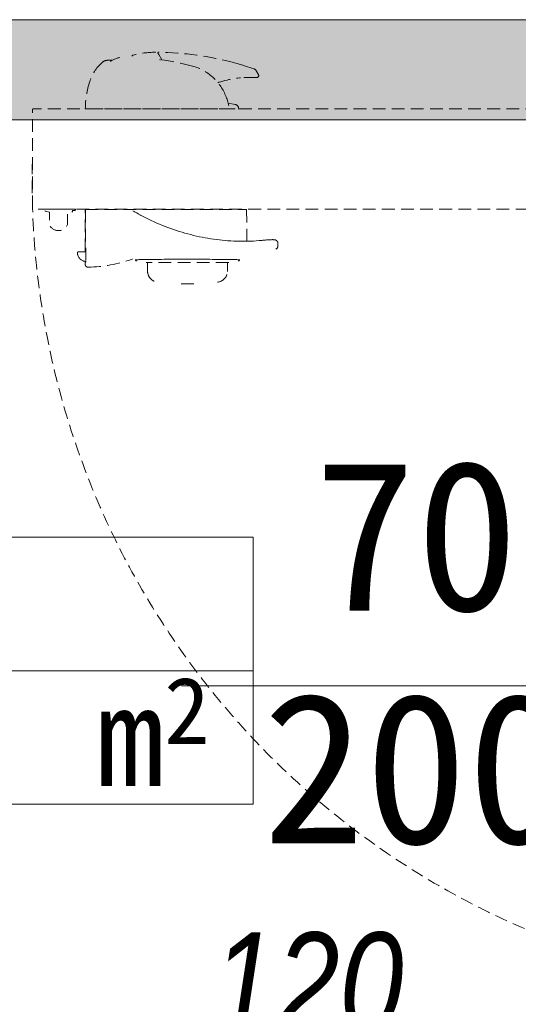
# Model space of a CAD drawing. Header units: millimetres. Extents: x -19278 to 18011, y -32369 to 41467.
# Tile 43 of 64: x -5444 to -4947, y 3663 to 4646. Entities that reach past the tile are written whole.
import ezdxf
from ezdxf.xclip import XClip

# ---------------------------------------------------------------- set-up
doc = ezdxf.new("R2010")
doc.units = ezdxf.units.MM
doc.header["$MEASUREMENT"] = 0
doc.header["$XCLIPFRAME"] = 0
doc.linetypes.add('DASHED', pattern=[19.05, 12.7, -6.35])
doc.layers.add('2D - Rysunki i Obrazki', color=7, linetype='Continuous')
for name, color, linetype, lineweight, true_color in [('PT.A.01_1_0_Nr_pióra__70_Nr_pióra__3', 7, 'Continuous', 18, 0x00bfbf), ('PT.A.01_1_Wnętrze - umeblowanie_Nr_pióra__70_Nr_pióra__3', 7, 'Continuous', 18, 0x00bfbf), ('PT.A.01_1_Wymiarowanie_Nr_pióra__133_Nr_pióra__12', 7, 'Continuous', 18, 0xb0b000), ('PT.A.01_1_Ściany wewnętrzne_Nr_pióra__70_Nr_pióra__3', 7, 'Continuous', 18, 0x00bfbf)]:
    doc.layers.add(name, color=color, linetype=linetype, lineweight=lineweight, true_color=true_color)
doc.layers.add('PT.A.01_1_Metryczki pomieszczeń ArchiCADa_Nr_pióra__200_Nr_pióra__190', color=190, linetype='Continuous', lineweight=18)
doc.layers.add('PT.A.01_1_Wnętrze - umeblowanie_Nr_pióra__101_Nr_pióra__252', color=252, linetype='Continuous', lineweight=18)
doc.styles.add('GENERATED_STYLE_1', font='txt')
doc.styles.add('GENERATED_STYLE_6', font='txt')

# ---------------------------------------------------------------- blocks, each defined once
blk = doc.blocks.new('Rysunek_1_1', base_point=(2114.36, 3072.6))
at = {"layer": 'PT.A.01_1_Wnętrze - umeblowanie_Nr_pióra__101_Nr_pióra__252', "linetype": 'Continuous'}
blk.add_hatch(color=256, dxfattribs=at).paths.add_polyline_path([(-5656.37, 4545.51), (-4556.37, 4545.51), (-4556.37, 4645.51), (-5756.37, 4645.51)])
at = {"layer": 'PT.A.01_1_Metryczki pomieszczeń ArchiCADa_Nr_pióra__200_Nr_pióra__190', "linetype": 'Continuous'}
for p, q in [((-5822.2, 4129.32), (-5211.09, 4129.32)), ((-5211.09, 4129.32), (-5211.09, 3995.99)), ((-5211.09, 3995.99), (-5822.2, 3995.99)), ((-5822.2, 3995.99), (-5211.09, 3995.99)), ((-5211.09, 3995.99), (-5211.09, 3862.66)), ((-5211.09, 3862.66), (-5822.2, 3862.66))]:
    blk.add_line(p, q, dxfattribs=at)
at = {"layer": 'PT.A.01_1_Wnętrze - umeblowanie_Nr_pióra__70_Nr_pióra__3', "linetype": 'DASHED'}
for p, q in [((-5306.23, 4612.24), (-5305.36, 4610.74)), ((-5306.23, 4612.24), (-5305.36, 4610.74)), ((-5305.36, 4610.74), (-5302.26, 4605.37)), ((-5305.36, 4610.74), (-5302.26, 4605.37)), ((-5355.82, 4605.01), (-5351.61, 4605.01)), ((-5355.82, 4605.01), (-5351.61, 4605.01)), ((-5208.15, 4594.64), (-5205.93, 4590.8)), ((-5208.15, 4594.64), (-5205.93, 4590.8)), ((-5236.01, 4562.18), (-5229.04, 4560.95)), ((-5236.01, 4562.18), (-5229.04, 4560.95)), ((-5378.57, 4556.71), (-5225.57, 4556.71)), ((-5378.57, 4556.71), (-5225.57, 4556.71)), ((-5373.57, 4556.51), (-5373.55, 4556.71)), ((-5373.57, 4556.51), (-5373.55, 4556.71)), ((-5373.57, 4556.51), (-5229.27, 4556.51)), ((-5373.57, 4556.51), (-5229.27, 4556.51)), ((-5229.27, 4556.51), (-5229.38, 4556.71)), ((-5229.27, 4556.51), (-5229.38, 4556.71)), ((-5225.57, 4556.71), (-5225.84, 4557.91)), ((-5225.57, 4556.71), (-5225.84, 4557.91)), ((-5378.57, 4414.51), (-5378.57, 4456.01)), ((-5378.57, 4456.01), (-5217.67, 4456.01)), ((-5378.57, 4414.51), (-5378.57, 4456.01)), ((-5378.57, 4456.01), (-5217.67, 4456.01)), ((-5378.43, 4456.01), (-5378.16, 4404.46)), ((-5378.43, 4456.01), (-5378.16, 4404.46)), ((-5329.96, 4454.25), (-5331.16, 4454.91)), ((-5329.96, 4454.25), (-5331.16, 4454.91)), ((-5328.78, 4453.57), (-5329.96, 4454.25)), ((-5328.78, 4453.57), (-5329.96, 4454.25)), ((-5327.25, 4452.66), (-5328.78, 4453.57)), ((-5327.25, 4452.66), (-5328.78, 4453.57)), ((-5325.75, 4451.75), (-5327.25, 4452.66)), ((-5325.75, 4451.75), (-5327.25, 4452.66)), ((-5325.75, 4451.75), (-5323.98, 4450.69)), ((-5325.75, 4451.75), (-5323.98, 4450.69)), ((-5323.98, 4450.69), (-5323.8, 4450.59)), ((-5323.98, 4450.69), (-5323.8, 4450.59)), ((-5323.8, 4450.59), (-5323.22, 4450.25)), ((-5323.8, 4450.59), (-5323.22, 4450.25)), ((-5323.22, 4450.25), (-5322.83, 4450.04)), ((-5323.22, 4450.25), (-5322.83, 4450.04)), ((-5217.67, 4456.01), (-5217.39, 4424.45)), ((-5217.67, 4456.01), (-5217.39, 4424.45)), ((-5322.83, 4450.04), (-5321.01, 4449.09)), ((-5322.83, 4450.04), (-5321.01, 4449.09)), ((-5321.01, 4449.09), (-5318.3, 4447.71)), ((-5321.01, 4449.09), (-5318.3, 4447.71)), ((-5318.3, 4447.71), (-5315.57, 4446.37)), ((-5318.3, 4447.71), (-5315.57, 4446.37)), ((-5315.57, 4446.37), (-5312.83, 4445.07)), ((-5315.57, 4446.37), (-5312.83, 4445.07)), ((-5312.83, 4445.07), (-5310.08, 4443.82)), ((-5312.83, 4445.07), (-5310.08, 4443.82)), ((-5310.08, 4443.82), (-5307.32, 4442.6)), ((-5310.08, 4443.82), (-5307.32, 4442.6)), ((-5307.32, 4442.6), (-5304.55, 4441.42)), ((-5307.32, 4442.6), (-5304.55, 4441.42)), ((-5304.55, 4441.42), (-5301.77, 4440.28)), ((-5304.55, 4441.42), (-5301.77, 4440.28)), ((-5301.77, 4440.28), (-5298.98, 4439.18)), ((-5301.77, 4440.28), (-5298.98, 4439.18)), ((-5298.98, 4439.18), (-5296.17, 4438.11)), ((-5298.98, 4439.18), (-5296.17, 4438.11)), ((-5296.17, 4438.11), (-5293.36, 4437.09)), ((-5296.17, 4438.11), (-5293.36, 4437.09)), ((-5293.36, 4437.09), (-5290.53, 4436.1)), ((-5293.36, 4437.09), (-5290.53, 4436.1)), ((-5290.53, 4436.1), (-5287.7, 4435.16)), ((-5290.53, 4436.1), (-5287.7, 4435.16)), ((-5287.7, 4435.16), (-5284.86, 4434.26)), ((-5287.7, 4435.16), (-5284.86, 4434.26)), ((-5284.86, 4434.26), (-5282.02, 4433.39)), ((-5284.86, 4434.26), (-5282.02, 4433.39)), ((-5282.02, 4433.39), (-5279.17, 4432.57)), ((-5282.02, 4433.39), (-5279.17, 4432.57)), ((-5279.17, 4432.57), (-5276.31, 4431.78)), ((-5279.17, 4432.57), (-5276.31, 4431.78)), ((-5276.31, 4431.78), (-5273.45, 4431.03)), ((-5276.31, 4431.78), (-5273.45, 4431.03)), ((-5273.45, 4431.03), (-5270.58, 4430.33)), ((-5273.45, 4431.03), (-5270.58, 4430.33)), ((-5270.58, 4430.33), (-5267.71, 4429.66)), ((-5270.58, 4430.33), (-5267.71, 4429.66)), ((-5267.71, 4429.66), (-5264.85, 4429.03)), ((-5267.71, 4429.66), (-5264.85, 4429.03)), ((-5264.85, 4429.03), (-5261.98, 4428.45)), ((-5264.85, 4429.03), (-5261.98, 4428.45)), ((-5261.98, 4428.45), (-5259.12, 4427.9)), ((-5261.98, 4428.45), (-5259.12, 4427.9)), ((-5259.12, 4427.9), (-5256.26, 4427.4)), ((-5259.12, 4427.9), (-5256.26, 4427.4)), ((-5256.26, 4427.4), (-5253.4, 4426.93)), ((-5256.26, 4427.4), (-5253.4, 4426.93)), ((-5253.4, 4426.93), (-5250.54, 4426.5)), ((-5253.4, 4426.93), (-5250.54, 4426.5)), ((-5250.54, 4426.5), (-5247.69, 4426.12)), ((-5250.54, 4426.5), (-5247.69, 4426.12)), ((-5247.69, 4426.12), (-5244.83, 4425.77)), ((-5247.69, 4426.12), (-5244.83, 4425.77)), ((-5244.83, 4425.77), (-5241.98, 4425.46)), ((-5244.83, 4425.77), (-5241.98, 4425.46)), ((-5241.98, 4425.46), (-5239.14, 4425.19)), ((-5241.98, 4425.46), (-5239.14, 4425.19)), ((-5239.14, 4425.19), (-5236.29, 4424.97)), ((-5239.14, 4425.19), (-5236.29, 4424.97)), ((-5236.29, 4424.97), (-5233.45, 4424.78)), ((-5236.29, 4424.97), (-5233.45, 4424.78)), ((-5233.45, 4424.78), (-5230.61, 4424.63)), ((-5233.45, 4424.78), (-5230.61, 4424.63)), ((-5230.61, 4424.63), (-5227.77, 4424.52)), ((-5230.61, 4424.63), (-5227.77, 4424.52)), ((-5227.77, 4424.52), (-5224.94, 4424.44)), ((-5227.77, 4424.52), (-5224.94, 4424.44)), ((-5224.94, 4424.44), (-5222.11, 4424.41)), ((-5224.94, 4424.44), (-5222.11, 4424.41)), ((-5222.11, 4424.41), (-5219.29, 4424.42)), ((-5222.11, 4424.41), (-5219.29, 4424.42)), ((-5219.29, 4424.42), (-5216.48, 4424.47)), ((-5219.29, 4424.42), (-5216.48, 4424.47)), ((-5216.48, 4424.47), (-5213.68, 4424.55)), ((-5216.48, 4424.47), (-5213.68, 4424.55)), ((-5213.68, 4424.55), (-5210.88, 4424.68)), ((-5213.68, 4424.55), (-5210.88, 4424.68)), ((-5210.88, 4424.68), (-5208.1, 4424.85)), ((-5210.88, 4424.68), (-5208.1, 4424.85)), ((-5208.1, 4424.85), (-5205.32, 4425.05)), ((-5208.1, 4424.85), (-5205.32, 4425.05)), ((-5205.32, 4425.05), (-5202.54, 4425.3)), ((-5205.32, 4425.05), (-5202.54, 4425.3)), ((-5202.54, 4425.3), (-5202.3, 4425.32)), ((-5202.54, 4425.3), (-5202.3, 4425.32)), ((-5202.3, 4425.32), (-5201.44, 4425.4)), ((-5202.3, 4425.32), (-5201.44, 4425.4)), ((-5201.44, 4425.4), (-5200.51, 4425.49)), ((-5201.44, 4425.4), (-5200.51, 4425.49)), ((-5200.51, 4425.49), (-5199.6, 4425.57)), ((-5200.51, 4425.49), (-5199.6, 4425.57)), ((-5199.6, 4425.57), (-5198.73, 4425.65)), ((-5199.6, 4425.57), (-5198.73, 4425.65)), ((-5198.73, 4425.65), (-5197.88, 4425.72)), ((-5198.73, 4425.65), (-5197.88, 4425.72)), ((-5197.88, 4425.72), (-5197.05, 4425.78)), ((-5197.88, 4425.72), (-5197.05, 4425.78)), ((-5197.05, 4425.78), (-5196.26, 4425.84)), ((-5197.05, 4425.78), (-5196.26, 4425.84)), ((-5196.26, 4425.84), (-5195.49, 4425.89)), ((-5196.26, 4425.84), (-5195.49, 4425.89)), ((-5195.49, 4425.89), (-5194.76, 4425.94)), ((-5195.49, 4425.89), (-5194.76, 4425.94)), ((-5194.76, 4425.94), (-5194.06, 4425.97)), ((-5194.76, 4425.94), (-5194.06, 4425.97)), ((-5194.06, 4425.97), (-5193.4, 4426)), ((-5194.06, 4425.97), (-5193.4, 4426)), ((-5193.4, 4426), (-5192.78, 4426.02)), ((-5193.4, 4426), (-5192.78, 4426.02)), ((-5192.78, 4426.02), (-5192.2, 4426.04)), ((-5192.78, 4426.02), (-5192.2, 4426.04)), ((-5192.2, 4426.04), (-5191.65, 4426.04)), ((-5192.2, 4426.04), (-5191.65, 4426.04)), ((-5191.65, 4426.04), (-5191.14, 4426.03)), ((-5191.65, 4426.04), (-5191.14, 4426.03)), ((-5191.14, 4426.03), (-5190.67, 4426.02)), ((-5191.14, 4426.03), (-5190.67, 4426.02)), ((-5190.67, 4426.02), (-5190.22, 4426)), ((-5190.67, 4426.02), (-5190.22, 4426)), ((-5190.22, 4426), (-5189.81, 4425.96)), ((-5190.22, 4426), (-5189.81, 4425.96)), ((-5189.81, 4425.96), (-5189.43, 4425.91)), ((-5189.81, 4425.96), (-5189.43, 4425.91)), ((-5189.43, 4425.91), (-5189.07, 4425.84)), ((-5189.43, 4425.91), (-5189.07, 4425.84)), ((-5189.07, 4425.84), (-5188.75, 4425.75)), ((-5189.07, 4425.84), (-5188.75, 4425.75)), ((-5188.75, 4425.75), (-5188.52, 4425.65)), ((-5188.75, 4425.75), (-5188.52, 4425.65)), ((-5188.52, 4425.65), (-5188.34, 4425.55)), ((-5188.52, 4425.65), (-5188.34, 4425.55)), ((-5188.34, 4425.55), (-5188.18, 4425.42)), ((-5188.34, 4425.55), (-5188.18, 4425.42)), ((-5188.18, 4425.42), (-5188.12, 4425.37)), ((-5188.18, 4425.42), (-5188.12, 4425.37)), ((-5188.12, 4425.37), (-5187.92, 4425.14)), ((-5188.12, 4425.37), (-5187.92, 4425.14)), ((-5187.92, 4425.14), (-5187.68, 4424.87)), ((-5187.92, 4425.14), (-5187.68, 4424.87)), ((-5187.68, 4424.87), (-5187.48, 4424.63)), ((-5187.68, 4424.87), (-5187.48, 4424.63)), ((-5187.48, 4424.63), (-5187.31, 4424.43)), ((-5187.48, 4424.63), (-5187.31, 4424.43)), ((-5187.31, 4424.43), (-5187.17, 4424.27)), ((-5187.31, 4424.43), (-5187.17, 4424.27)), ((-5187.17, 4424.27), (-5187.06, 4424.15)), ((-5187.17, 4424.27), (-5187.06, 4424.15)), ((-5187.06, 4424.15), (-5186.98, 4424.06)), ((-5187.06, 4424.15), (-5186.98, 4424.06)), ((-5186.98, 4424.06), (-5186.93, 4424)), ((-5186.98, 4424.06), (-5186.93, 4424)), ((-5186.93, 4424), (-5186.92, 4423.99)), ((-5186.93, 4424), (-5186.92, 4423.99)), ((-5186.67, 4423.33), (-5186.67, 4419.34)), ((-5186.67, 4423.33), (-5186.67, 4419.34)), ((-5385.42, 4413.91), (-5378.21, 4413.91)), ((-5385.42, 4413.91), (-5378.21, 4413.91)), ((-5378.57, 4414.51), (-5378.21, 4414.51)), ((-5378.57, 4414.51), (-5378.21, 4414.51)), ((-5378.71, 4403.51), (-5378.21, 4403.51)), ((-5378.69, 4401.52), (-5378.71, 4403.51)), ((-5378.71, 4403.51), (-5378.21, 4403.51)), ((-5378.69, 4401.52), (-5378.71, 4403.51)), ((-5378.21, 4403.51), (-5378.19, 4403.57)), ((-5378.21, 4403.51), (-5378.19, 4403.57)), ((-5378.19, 4403.57), (-5378.17, 4403.73)), ((-5378.19, 4403.57), (-5378.17, 4403.73)), ((-5378.17, 4403.73), (-5378.16, 4403.98)), ((-5378.17, 4403.73), (-5378.16, 4403.98)), ((-5378.16, 4404.29), (-5378.16, 4404.46)), ((-5378.16, 4404.29), (-5378.16, 4404.46)), ((-5378.16, 4403.98), (-5378.16, 4404.29)), ((-5378.16, 4403.98), (-5378.16, 4404.29)), ((-5328.83, 4406.03), (-5328.91, 4406.03)), ((-5328.83, 4406.03), (-5328.91, 4406.03)), ((-5328.59, 4406.04), (-5328.83, 4406.03)), ((-5328.59, 4406.04), (-5328.83, 4406.03)), ((-5328.19, 4406.04), (-5328.59, 4406.04)), ((-5328.19, 4406.04), (-5328.59, 4406.04)), ((-5328.47, 4405.82), (-5328.47, 4406.04)), ((-5328.47, 4405.82), (-5328.47, 4406.04)), ((-5327.62, 4406.05), (-5328.19, 4406.04)), ((-5327.62, 4406.05), (-5328.19, 4406.04)), ((-5326.88, 4406.07), (-5327.62, 4406.05)), ((-5326.88, 4406.07), (-5327.62, 4406.05)), ((-5326, 4406.08), (-5326.88, 4406.07)), ((-5326, 4406.08), (-5326.88, 4406.07)), ((-5324.95, 4406.1), (-5326, 4406.08)), ((-5324.95, 4406.1), (-5326, 4406.08)), ((-5323.76, 4406.12), (-5324.95, 4406.1)), ((-5323.76, 4406.12), (-5324.95, 4406.1)), ((-5322.42, 4406.15), (-5323.76, 4406.12)), ((-5322.42, 4406.15), (-5323.76, 4406.12)), ((-5320.93, 4406.17), (-5322.42, 4406.15)), ((-5320.93, 4406.17), (-5322.42, 4406.15)), ((-5319.29, 4406.2), (-5320.93, 4406.17)), ((-5319.29, 4406.2), (-5320.93, 4406.17)), ((-5317.53, 4406.22), (-5319.29, 4406.2)), ((-5317.53, 4406.22), (-5319.29, 4406.2)), ((-5235.67, 4403.26), (-5317.67, 4403.26)), ((-5235.67, 4403.26), (-5317.67, 4403.26)), ((-5315.63, 4406.25), (-5317.53, 4406.22)), ((-5315.63, 4406.25), (-5317.53, 4406.22)), ((-5316.5, 4394.44), (-5316.65, 4403.26)), ((-5316.5, 4394.44), (-5316.65, 4403.26)), ((-5313.62, 4406.28), (-5315.63, 4406.25)), ((-5313.62, 4406.28), (-5315.63, 4406.25)), ((-5311.63, 4406.3), (-5313.62, 4406.28)), ((-5311.63, 4406.3), (-5313.62, 4406.28)), ((-5309.53, 4406.33), (-5311.63, 4406.3)), ((-5309.53, 4406.33), (-5311.63, 4406.3)), ((-5307.34, 4406.35), (-5309.53, 4406.33)), ((-5307.34, 4406.35), (-5309.53, 4406.33)), ((-5305.08, 4406.38), (-5307.34, 4406.35)), ((-5305.08, 4406.38), (-5307.34, 4406.35)), ((-5302.57, 4406.4), (-5305.08, 4406.38)), ((-5302.57, 4406.4), (-5305.08, 4406.38)), ((-5299.98, 4406.43), (-5302.57, 4406.4)), ((-5299.98, 4406.43), (-5302.57, 4406.4)), ((-5297.31, 4406.45), (-5299.98, 4406.43)), ((-5297.31, 4406.45), (-5299.98, 4406.43)), ((-5294.58, 4406.47), (-5297.31, 4406.45)), ((-5294.58, 4406.47), (-5297.31, 4406.45)), ((-5291.79, 4406.48), (-5294.58, 4406.47)), ((-5291.79, 4406.48), (-5294.58, 4406.47)), ((-5288.97, 4406.5), (-5291.79, 4406.48)), ((-5288.97, 4406.5), (-5291.79, 4406.48)), ((-5286.1, 4406.51), (-5288.97, 4406.5)), ((-5286.1, 4406.51), (-5288.97, 4406.5)), ((-5283.2, 4406.52), (-5286.1, 4406.51)), ((-5283.2, 4406.52), (-5286.1, 4406.51)), ((-5280.27, 4406.52), (-5283.2, 4406.52)), ((-5280.27, 4406.52), (-5283.2, 4406.52)), ((-5277.33, 4406.52), (-5280.27, 4406.52)), ((-5277.33, 4406.52), (-5280.27, 4406.52)), ((-5274.39, 4406.52), (-5277.33, 4406.52)), ((-5274.39, 4406.52), (-5277.33, 4406.52)), ((-5271.47, 4406.52), (-5274.39, 4406.52)), ((-5271.47, 4406.52), (-5274.39, 4406.52)), ((-5268.56, 4406.51), (-5271.47, 4406.52)), ((-5268.56, 4406.51), (-5271.47, 4406.52)), ((-5265.68, 4406.5), (-5268.56, 4406.51)), ((-5265.68, 4406.5), (-5268.56, 4406.51)), ((-5262.82, 4406.49), (-5265.68, 4406.5)), ((-5262.82, 4406.49), (-5265.68, 4406.5)), ((-5260, 4406.47), (-5262.82, 4406.49)), ((-5260, 4406.47), (-5262.82, 4406.49)), ((-5257.24, 4406.46), (-5260, 4406.47)), ((-5257.24, 4406.46), (-5260, 4406.47)), ((-5254.56, 4406.44), (-5257.24, 4406.46)), ((-5254.56, 4406.44), (-5257.24, 4406.46)), ((-5251.94, 4406.41), (-5254.56, 4406.44)), ((-5251.94, 4406.41), (-5254.56, 4406.44)), ((-5249.39, 4406.39), (-5251.94, 4406.41)), ((-5249.39, 4406.39), (-5251.94, 4406.41)), ((-5246.93, 4406.36), (-5249.39, 4406.39)), ((-5246.93, 4406.36), (-5249.39, 4406.39)), ((-5244.55, 4406.34), (-5246.93, 4406.36)), ((-5244.55, 4406.34), (-5246.93, 4406.36)), ((-5242.29, 4406.31), (-5244.55, 4406.34)), ((-5242.29, 4406.31), (-5244.55, 4406.34)), ((-5240.13, 4406.28), (-5242.29, 4406.31)), ((-5240.13, 4406.28), (-5242.29, 4406.31)), ((-5238.1, 4406.26), (-5240.13, 4406.28)), ((-5238.1, 4406.26), (-5240.13, 4406.28)), ((-5236.18, 4406.23), (-5238.1, 4406.26)), ((-5236.18, 4406.23), (-5238.1, 4406.26)), ((-5236.68, 4403.26), (-5236.83, 4394.44)), ((-5236.68, 4403.26), (-5236.83, 4394.44)), ((-5234.39, 4406.2), (-5236.18, 4406.23)), ((-5234.39, 4406.2), (-5236.18, 4406.23)), ((-5232.73, 4406.18), (-5234.39, 4406.2)), ((-5232.73, 4406.18), (-5234.39, 4406.2)), ((-5231.2, 4406.15), (-5232.73, 4406.18)), ((-5231.2, 4406.15), (-5232.73, 4406.18)), ((-5229.83, 4406.13), (-5231.2, 4406.15)), ((-5229.83, 4406.13), (-5231.2, 4406.15)), ((-5228.61, 4406.11), (-5229.83, 4406.13)), ((-5228.61, 4406.11), (-5229.83, 4406.13)), ((-5227.54, 4406.09), (-5228.61, 4406.11)), ((-5227.54, 4406.09), (-5228.61, 4406.11)), ((-5226.62, 4406.07), (-5227.54, 4406.09)), ((-5226.62, 4406.07), (-5227.54, 4406.09)), ((-5225.85, 4406.06), (-5226.62, 4406.07)), ((-5225.85, 4406.06), (-5226.62, 4406.07)), ((-5225.25, 4406.05), (-5225.85, 4406.06)), ((-5225.25, 4406.05), (-5225.85, 4406.06)), ((-5224.81, 4406.04), (-5225.25, 4406.05)), ((-5224.81, 4406.04), (-5225.25, 4406.05)), ((-5224.87, 4406.04), (-5224.87, 4405.82)), ((-5224.87, 4406.04), (-5224.87, 4405.82)), ((-5224.54, 4406.03), (-5224.81, 4406.04)), ((-5224.54, 4406.03), (-5224.81, 4406.04)), ((-5224.43, 4406.03), (-5224.54, 4406.03)), ((-5224.43, 4406.03), (-5224.54, 4406.03)), ((-5224.42, 4406.03), (-5224.43, 4406.03)), ((-5224.42, 4406.03), (-5224.43, 4406.03)), ((-5283.12, 4382.09), (-5270.21, 4382.09)), ((-5283.12, 4382.09), (-5270.21, 4382.09))]:
    blk.add_line(p, q, dxfattribs=at)
at = {"layer": 'PT.A.01_1_Wnętrze - umeblowanie_Nr_pióra__70_Nr_pióra__3', "linetype": 'Continuous'}
blk.add_line((-4347.46, 3981.03), (-5282.56, 3981.03), dxfattribs=at)
at = {"layer": 'PT.A.01_1_Wnętrze - umeblowanie_Nr_pióra__70_Nr_pióra__3', "linetype": 'DASHED', "flags": 128}
for points in [[(-5332.05, 4609.1), (-5331.94, 4609.3), (-5331.82, 4609.49), (-5331.68, 4609.66), (-5331.54, 4609.81), (-5331.38, 4609.95), (-5331.21, 4610.06), (-5331.03, 4610.15), (-5330.84, 4610.21)], [(-5332.05, 4609.1), (-5331.94, 4609.3), (-5331.82, 4609.49), (-5331.68, 4609.66), (-5331.54, 4609.81), (-5331.38, 4609.95), (-5331.21, 4610.06), (-5331.03, 4610.15), (-5330.84, 4610.21)], [(-5304.41, 4605.71), (-5304.38, 4605.7), (-5304.34, 4605.69), (-5304.32, 4605.68), (-5304.23, 4605.66), (-5304.13, 4605.63), (-5303.88, 4605.58), (-5303.6, 4605.54)], [(-5304.41, 4605.71), (-5304.38, 4605.7), (-5304.34, 4605.69), (-5304.32, 4605.68), (-5304.23, 4605.66), (-5304.13, 4605.63), (-5303.88, 4605.58), (-5303.6, 4605.54)], [(-5210.45, 4596.47), (-5210.26, 4596.4), (-5209.99, 4596.3), (-5209.75, 4596.18), (-5209.53, 4596.06), (-5209.31, 4595.91), (-5209.11, 4595.76), (-5208.89, 4595.57), (-5208.67, 4595.35), (-5208.49, 4595.13), (-5208.31, 4594.9), (-5208.15, 4594.64)], [(-5210.45, 4596.47), (-5210.26, 4596.4), (-5209.99, 4596.3), (-5209.75, 4596.18), (-5209.53, 4596.06), (-5209.31, 4595.91), (-5209.11, 4595.76), (-5208.89, 4595.57), (-5208.67, 4595.35), (-5208.49, 4595.13), (-5208.31, 4594.9), (-5208.15, 4594.64)], [(-5246.36, 4582.68), (-5245.3, 4583.03), (-5243.5, 4583.6), (-5241.52, 4584.19), (-5239.48, 4584.75), (-5237.13, 4585.33), (-5235.49, 4585.7), (-5233.73, 4586.07), (-5231.83, 4586.43), (-5230.1, 4586.73), (-5228.29, 4587), (-5226.33, 4587.26), (-5224.89, 4587.43), (-5223.94, 4587.52)], [(-5246.36, 4582.68), (-5245.3, 4583.03), (-5243.5, 4583.6), (-5241.52, 4584.19), (-5239.48, 4584.75), (-5237.13, 4585.33), (-5235.49, 4585.7), (-5233.73, 4586.07), (-5231.83, 4586.43), (-5230.1, 4586.73), (-5228.29, 4587), (-5226.33, 4587.26), (-5224.89, 4587.43), (-5223.94, 4587.52)]]:
    blk.add_lwpolyline(points, dxfattribs=at)
for points in [[(-4651.37, 4457.31, -0.414214), (-4652.17, 4456.51), (-5430.57, 4456.51, -0.414214), (-5431.37, 4457.31), (-5431.37, 4555.77, -0.414814), (-5430.62, 4556.51), (-4652.22, 4556.51, -0.414814), (-4651.37, 4555.77)], [(-4651.37, 4457.31, -0.414214), (-4652.17, 4456.51), (-5430.57, 4456.51, -0.414214), (-5431.37, 4457.31), (-5431.37, 4555.77, -0.414814), (-5430.62, 4556.51), (-4652.22, 4556.51, -0.414814), (-4651.37, 4555.77)], [(-5391.27, 4454.51), (-5391.27, 4455.01), (-5390.27, 4455.01, 0.175422), (-5388.34, 4455.71, 0.244753), (-5388.27, 4455.89), (-5388.27, 4456.26, 0.414214), (-5388.52, 4456.51), (-5416.02, 4456.51, 0.414214), (-5416.27, 4456.26), (-5416.27, 4455.89, 0.200685), (-5416.19, 4455.71), (-5415.67, 4455.35), (-5418.83, 4456.05), (-5418.93, 4455.56, 0.414214), (-5418.17, 4454.37), (-5414.27, 4453.51), (-5414.27, 4440.72, 0.649069), (-5396.27, 4441.01), (-5396.27, 4453.51), (-5392.27, 4453.51, 0.414214)], [(-5391.27, 4454.51), (-5391.27, 4455.01), (-5390.27, 4455.01, 0.175422), (-5388.34, 4455.71, 0.244753), (-5388.27, 4455.89), (-5388.27, 4456.26, 0.414214), (-5388.52, 4456.51), (-5416.02, 4456.51, 0.414214), (-5416.27, 4456.26), (-5416.27, 4455.89, 0.200685), (-5416.19, 4455.71), (-5415.67, 4455.35), (-5418.83, 4456.05), (-5418.93, 4455.56, 0.414214), (-5418.17, 4454.37), (-5414.27, 4453.51), (-5414.27, 4440.72, 0.649069), (-5396.27, 4441.01), (-5396.27, 4453.51), (-5392.27, 4453.51, 0.414214)]]:
    blk.add_lwpolyline(points, format="xyb", close=True, dxfattribs=at)
at = {"layer": 'PT.A.01_1_Wnętrze - umeblowanie_Nr_pióra__70_Nr_pióra__3', "linetype": 'DASHED'}
for centre, radius, start, end in [((-5342.01, 4590.12), 17.7, 97.286, 120.16019), ((-5342.01, 4590.12), 17.7, 97.286, 120.16019), ((-5308.57, 4523.01), 90, 90.18455, 104.3275), ((-5308.57, 4523.01), 90, 90.18455, 104.3275), ((-5308.86, 4612.51), 0.5, 30.00446, 90.18217), ((-5308.86, 4612.51), 0.5, 30.00446, 90.18217), ((-5305.8, 4612.49), 0.5, 89.45092, 210), ((-5305.8, 4612.49), 0.5, 89.45092, 210), ((-5308.67, 4313.01), 300, 74.7421, 89.45189), ((-5308.67, 4313.01), 300, 74.7421, 89.45189), ((-5331.37, 4569.83), 45, 133.34684, 162), ((-5331.37, 4569.83), 45, 133.34684, 162), ((-5356.07, 4595.99), 9.02, 88.52046, 133.32375), ((-5356.07, 4595.99), 9.02, 88.52046, 133.32375), ((-5311.76, 4537.19), 78.66, 119.83997, 121.9601), ((-5311.76, 4537.19), 78.66, 119.83997, 121.9601), ((-5332.47, 4375.51), 231.84, 74.78602, 82.84551), ((-5332.47, 4375.51), 231.84, 74.78602, 82.84551), ((-5285.24, 4550.85), 50.25, 22.26116, 74.29276), ((-5285.24, 4550.85), 50.25, 22.26116, 74.29276), ((-5308.71, 4312.87), 300.14, 72.57991, 74.7416), ((-5308.71, 4312.87), 300.14, 72.57991, 74.7416), ((-5307.45, 4316.68), 296.12, 70.87797, 72.59047), ((-5307.45, 4316.68), 296.12, 70.87797, 72.59047), ((-5214.16, 4487.99), 100.01, 86.40982, 95.61023), ((-5214.16, 4487.99), 100.01, 86.40982, 95.61023), ((-5207.67, 4589.8), 2, 263.3009, 29.95416), ((-5207.67, 4589.8), 2, 263.3009, 29.95416), ((-5288.58, 4555.92), 90, 162, 179.5), ((-5288.58, 4555.92), 90, 162, 179.5), ((-5302.2, 4543.17), 68.86, 13.85155, 22.83097), ((-5302.2, 4543.17), 68.86, 13.85155, 22.83097), ((-5229.74, 4557.01), 4, 13.01997, 80.15844), ((-5229.74, 4557.01), 4, 13.01997, 80.15844), ((-4620.37, 4484.02), 811.25, 178.57469, 271.53697), ((-4620.37, 4484.02), 811.25, 178.57469, 271.53697), ((-5188.8, 4424.64), 0.994, 41.71563, 46.83776), ((-5188.8, 4424.64), 0.994, 41.71563, 46.83776), ((-5187.67, 4423.33), 1, 22.56127, 41.44038), ((-5187.67, 4423.33), 1, 22.56127, 41.44038), ((-5187.67, 4423.33), 1, 0, 22.56127), ((-5187.67, 4423.33), 1, 0, 22.56127), ((-5385.42, 4412.91), 1, 90, 180), ((-5385.42, 4412.91), 1, 90, 180), ((-5377.92, 4412.91), 8.5, 180, 268.37737), ((-5377.92, 4412.91), 8.5, 180, 268.37737), ((-5189.67, 4419.34), 3, 290.61429, 0.07531), ((-5189.67, 4419.34), 3, 290.61429, 0.07531), ((-5375.69, 4401.54), 3, 180.5, 271.24448), ((-5375.69, 4401.54), 3, 180.5, 271.24448), ((-5378.67, 4538.51), 140, 271.24448, 289.49813), ((-5378.67, 4538.51), 140, 271.24448, 289.49813), ((-5331.6, 4405.6), 1, 77.16233, 109.19666), ((-5331.6, 4405.6), 1, 77.16233, 109.19666), ((-5327.27, 4405.82), 1.2, 180, 260.87795), ((-5327.27, 4405.82), 1.2, 180, 260.87795), ((-5317.67, 4403.76), 0.5, 263.11218, 270), ((-5317.67, 4403.76), 0.5, 263.11218, 270), ((-5235.67, 4403.76), 0.5, 270, 276.88782), ((-5235.67, 4403.76), 0.5, 270, 276.88782), ((-5226.07, 4405.82), 1.2, 279.12205, 0), ((-5226.07, 4405.82), 1.2, 279.12205, 0), ((-5305.5, 4394.63), 11, 181, 263.57059), ((-5305.5, 4394.63), 11, 181, 263.57059), ((-5247.83, 4394.63), 11, 276.42941, 359), ((-5247.83, 4394.63), 11, 276.42941, 359)]:
    blk.add_arc(centre, radius, start, end, dxfattribs=at)
at = {"layer": 'PT.A.01_1_Ściany wewnętrzne_Nr_pióra__70_Nr_pióra__3', "linetype": 'Continuous', "flags": 128}
blk.add_lwpolyline([(-4556.37, 4645.51), (-5756.37, 4645.51), (-5756.37, 4460.51), (-5656.37, 4460.51), (-5656.37, 4545.51), (-4556.37, 4545.51)], dxfattribs=at)
at = {"layer": 'PT.A.01_1_0_Nr_pióra__70_Nr_pióra__3', "linetype": 'Continuous', "insert": (-5048.71, 4205.93), "char_height": 150, "width": 420.2756, "attachment_point": 2, "line_spacing_factor": 0.929044, "style": 'GENERATED_STYLE_1'}
blk.add_mtext('\\A1;{\\fMS Gothic|b0|i0|c238|p49;70\\P\\fMS Gothic|b0|i0|c238|p49;200}', dxfattribs=at)
at = {"layer": 'PT.A.01_1_Metryczki pomieszczeń ArchiCADa_Nr_pióra__200_Nr_pióra__190', "linetype": 'Continuous', "attachment_point": 1, "style": 'GENERATED_STYLE_1'}
for s, insert, char_height in [('\\A1;{\\fMS Gothic|b0|i0|c238|p49;2}', (-5299.95, 3989.43), 66.6667), ('\\A1;{\\fMS Gothic|b0|i0|c238|p49; m}', (-5436.08, 3981), 100)]:
    blk.add_mtext(s, dxfattribs=dict(at, insert=insert, char_height=char_height))
at = {"layer": 'PT.A.01_1_Wymiarowanie_Nr_pióra__133_Nr_pióra__12', "linetype": 'Continuous', "insert": (-5252.37, 3633.43), "char_height": 100, "attachment_point": 7, "style": 'GENERATED_STYLE_6'}
blk.add_mtext('\\A1;{\\fArial Narrow|b0|i1|c238|p34;120}', dxfattribs=at)

msp = doc.modelspace()

# ---------------------------------------------------------------- block references
at = {"layer": '2D - Rysunki i Obrazki', "color": 151, "linetype": 'Continuous', "lineweight": 13, "true_color": 0x80c2ff}
ref = msp.add_blockref('Rysunek_1_1', (2114.36, 3072.6), dxfattribs=at)
XClip(ref).set_block_clipping_path([(-11177.5234049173, -36557.2258517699), (29952.3944637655, -28108.1790241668), (15406.2423630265, 42702.4169420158), (-25723.6755056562, 34253.3701144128)])

doc.saveas('drawing.dxf')
